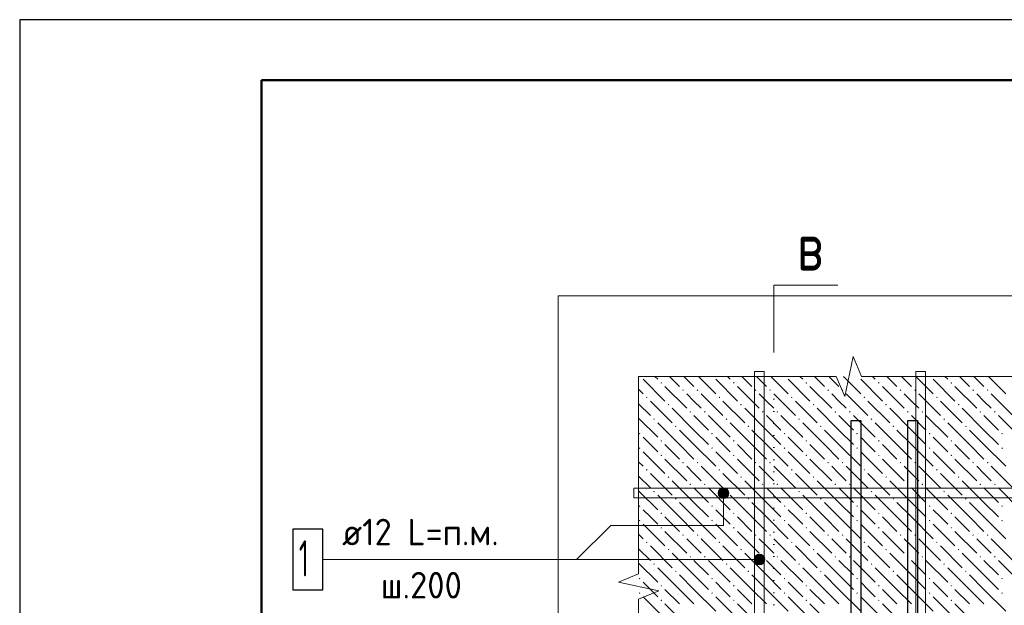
# Model space of a CAD drawing. Header units: millimetres. Extents: x 0 to 42000, y 0 to 29700.
# Tile 14 of 64: x 0 to 8148, y 24852 to 29700. Entities that reach past the tile are written whole.
import ezdxf

# ---------------------------------------------------------------- set-up
doc = ezdxf.new("R2010")
doc.units = ezdxf.units.MM
doc.linetypes.add('______9', pattern=[100, 0, -100])
for name, color, linetype, lineweight in [('Standard', 7, 'Continuous', 25), ('ЖБ Перекрытие верхний уровень', 7, 'Continuous', 18), ('Ребро вкладыша арматура S1', 7, 'Continuous', 25), ('Фоновоя арматура Х1', 7, 'Continuous', 25)]:
    doc.layers.add(name, color=color, linetype=linetype, lineweight=lineweight)
doc.styles.add('ISOCPEUR', font='txt')

msp = doc.modelspace()

# ---------------------------------------------------------------- hatches: boundary and pattern name
at = {"layer": 'Standard', "linetype": 'Continuous', "lineweight": 13, "transparency": 33554687}
for points in [[(5862.8, 25803.5), (5785.4, 25803.5), (5779.2, 25781)], [(5862.8, 25803.5), (5779.2, 25781), (5869.2, 25781)], [(5869.2, 25781), (5779.2, 25781), (5785.4, 25758.5)], [(5846.6, 25819.7), (5801.7, 25819.7), (5785.4, 25803.5)], [(5846.6, 25819.7), (5785.4, 25803.5), (5862.8, 25803.5)], [(5869.2, 25781), (5785.4, 25758.5), (5862.8, 25758.5)], [(5862.8, 25758.5), (5785.4, 25758.5), (5801.7, 25742.3)], [(5801.7, 25819.7), (5846.6, 25819.7), (5824.2, 25826)], [(5862.8, 25758.5), (5801.7, 25742.3), (5846.6, 25742.3)], [(5846.6, 25742.3), (5801.7, 25742.3), (5824.2, 25736)], [(6099.1, 25192.8), (6099.1, 25270.2), (6082.9, 25254)], [(6121.6, 25186.5), (6121.6, 25276.5), (6099.1, 25270.2)], [(6121.6, 25186.5), (6099.1, 25270.2), (6099.1, 25192.8)], [(6144.1, 25192.8), (6144.1, 25270.2), (6121.6, 25276.5)], [(6144.1, 25192.8), (6121.6, 25276.5), (6121.6, 25186.5)], [(6160.3, 25209), (6160.3, 25254), (6144.1, 25270.2)], [(6160.3, 25209), (6144.1, 25270.2), (6144.1, 25192.8)], [(6082.9, 25209), (6082.9, 25254), (6076.6, 25231.5)], [(6099.1, 25192.8), (6082.9, 25254), (6082.9, 25209)], [(6160.3, 25254), (6160.3, 25209), (6166.6, 25231.5)]]:
    msp.add_hatch(color=7, dxfattribs=at).paths.add_polyline_path(points)
at = {"layer": 'ЖБ Перекрытие верхний уровень', "linetype": 'Continuous', "lineweight": 18, "transparency": 33554687}
for points in [[(5302.8, 26693.5), (5309.3, 26700), (5315.8, 26693.5), (5309.3, 26687)], [(5902.8, 26693.5), (5909.3, 26700), (5915.8, 26693.5), (5909.3, 26687)], [(6502.8, 26693.5), (6509.3, 26700), (6515.8, 26693.5), (6509.3, 26687)], [(7102.8, 26693.5), (7109.3, 26700), (7115.8, 26693.5), (7109.3, 26687)], [(7702.8, 26693.5), (7709.3, 26700), (7715.8, 26693.5), (7709.3, 26687)], [(5182.8, 26573.5), (5189.3, 26580), (5195.8, 26573.5), (5189.3, 26567)], [(5482.8, 26633.5), (5489.3, 26640), (5495.8, 26633.5), (5489.3, 26627)], [(5602.8, 26633.5), (5609.3, 26640), (5615.8, 26633.5), (5609.3, 26627)], [(5782.8, 26573.5), (5789.3, 26580), (5795.8, 26573.5), (5789.3, 26567)], [(6082.8, 26633.5), (6089.3, 26640), (6095.8, 26633.5), (6089.3, 26627)], [(6202.8, 26633.5), (6209.3, 26640), (6215.8, 26633.5), (6209.3, 26627)], [(6382.8, 26573.5), (6389.3, 26580), (6395.8, 26573.5), (6389.3, 26567)], [(6682.8, 26633.5), (6689.3, 26640), (6695.8, 26633.5), (6689.3, 26627)], [(6802.8, 26633.5), (6809.3, 26640), (6815.8, 26633.5), (6809.3, 26627)], [(6982.8, 26573.5), (6989.3, 26580), (6995.8, 26573.5), (6989.3, 26567)], [(7282.8, 26633.5), (7289.3, 26640), (7295.8, 26633.5), (7289.3, 26627)], [(7402.8, 26633.5), (7409.3, 26640), (7415.8, 26633.5), (7409.3, 26627)], [(7582.8, 26573.5), (7589.3, 26580), (7595.8, 26573.5), (7589.3, 26567)], [(7882.8, 26633.5), (7889.3, 26640), (7895.8, 26633.5), (7889.3, 26627)], [(8002.8, 26633.5), (8009.3, 26640), (8015.8, 26633.5), (8009.3, 26627)], [(5362.8, 26513.5), (5369.3, 26520), (5375.8, 26513.5), (5369.3, 26507)], [(5962.8, 26513.5), (5969.3, 26520), (5975.8, 26513.5), (5969.3, 26507)], [(6562.8, 26513.5), (6569.3, 26520), (6575.8, 26513.5), (6569.3, 26507)], [(7162.8, 26513.5), (7169.3, 26520), (7175.8, 26513.5), (7169.3, 26507)], [(7762.8, 26513.5), (7769.3, 26520), (7775.8, 26513.5), (7769.3, 26507)], [(5242.8, 26393.5), (5249.3, 26400), (5255.8, 26393.5), (5249.3, 26387)], [(5542.8, 26453.5), (5549.3, 26460), (5555.8, 26453.5), (5549.3, 26447)], [(5662.8, 26453.5), (5669.3, 26460), (5675.8, 26453.5), (5669.3, 26447)], [(5842.8, 26393.5), (5849.3, 26400), (5855.8, 26393.5), (5849.3, 26387)], [(6142.8, 26453.5), (6149.3, 26460), (6155.8, 26453.5), (6149.3, 26447)], [(6262.8, 26453.5), (6269.3, 26460), (6275.8, 26453.5), (6269.3, 26447)], [(6442.8, 26393.5), (6449.3, 26400), (6455.8, 26393.5), (6449.3, 26387)], [(6742.8, 26453.5), (6749.3, 26460), (6755.8, 26453.5), (6749.3, 26447)], [(6862.8, 26453.5), (6869.3, 26460), (6875.8, 26453.5), (6869.3, 26447)], [(7042.8, 26393.5), (7049.3, 26400), (7055.8, 26393.5), (7049.3, 26387)], [(7342.8, 26453.5), (7349.3, 26460), (7355.8, 26453.5), (7349.3, 26447)], [(7462.8, 26453.5), (7469.3, 26460), (7475.8, 26453.5), (7469.3, 26447)], [(7642.8, 26393.5), (7649.3, 26400), (7655.8, 26393.5), (7649.3, 26387)], [(7942.8, 26453.5), (7949.3, 26460), (7955.8, 26453.5), (7949.3, 26447)], [(8062.8, 26453.5), (8069.3, 26460), (8075.8, 26453.5), (8069.3, 26447)], [(5422.8, 26333.5), (5429.3, 26340), (5435.8, 26333.5), (5429.3, 26327)], [(6022.8, 26333.5), (6029.3, 26340), (6035.8, 26333.5), (6029.3, 26327)], [(6622.8, 26333.5), (6629.3, 26340), (6635.8, 26333.5), (6629.3, 26327)], [(7222.8, 26333.5), (7229.3, 26340), (7235.8, 26333.5), (7229.3, 26327)], [(7822.8, 26333.5), (7829.3, 26340), (7835.8, 26333.5), (7829.3, 26327)], [(5122.8, 26273.5), (5129.3, 26280), (5135.8, 26273.5), (5129.3, 26267)], [(5722.8, 26273.5), (5729.3, 26280), (5735.8, 26273.5), (5729.3, 26267)], [(6322.8, 26273.5), (6329.3, 26280), (6335.8, 26273.5), (6329.3, 26267)], [(6922.8, 26273.5), (6929.3, 26280), (6935.8, 26273.5), (6929.3, 26267)], [(7522.8, 26273.5), (7529.3, 26280), (7535.8, 26273.5), (7529.3, 26267)], [(8122.8, 26273.5), (8129.3, 26280), (8135.8, 26273.5), (8129.3, 26267)], [(5122.8, 26153.5), (5129.3, 26160), (5135.8, 26153.5), (5129.3, 26147)], [(5302.8, 26213.5), (5309.3, 26220), (5315.8, 26213.5), (5309.3, 26207)], [(5722.8, 26153.5), (5729.3, 26160), (5735.8, 26153.5), (5729.3, 26147)], [(5902.8, 26213.5), (5909.3, 26220), (5915.8, 26213.5), (5909.3, 26207)], [(6322.8, 26153.5), (6329.3, 26160), (6335.8, 26153.5), (6329.3, 26147)], [(6502.8, 26213.5), (6509.3, 26220), (6515.8, 26213.5), (6509.3, 26207)], [(6922.8, 26153.5), (6929.3, 26160), (6935.8, 26153.5), (6929.3, 26147)], [(7102.8, 26213.5), (7109.3, 26220), (7115.8, 26213.5), (7109.3, 26207)], [(7522.8, 26153.5), (7529.3, 26160), (7535.8, 26153.5), (7529.3, 26147)], [(7702.8, 26213.5), (7709.3, 26220), (7715.8, 26213.5), (7709.3, 26207)], [(8122.8, 26153.5), (8129.3, 26160), (8135.8, 26153.5), (8129.3, 26147)], [(5302.8, 26093.5), (5309.3, 26100), (5315.8, 26093.5), (5309.3, 26087)], [(5902.8, 26093.5), (5909.3, 26100), (5915.8, 26093.5), (5909.3, 26087)], [(6502.8, 26093.5), (6509.3, 26100), (6515.8, 26093.5), (6509.3, 26087)], [(7102.8, 26093.5), (7109.3, 26100), (7115.8, 26093.5), (7109.3, 26087)], [(7702.8, 26093.5), (7709.3, 26100), (7715.8, 26093.5), (7709.3, 26087)], [(5482.8, 26033.5), (5489.3, 26040), (5495.8, 26033.5), (5489.3, 26027)], [(5602.8, 26033.5), (5609.3, 26040), (5615.8, 26033.5), (5609.3, 26027)], [(6082.8, 26033.5), (6089.3, 26040), (6095.8, 26033.5), (6089.3, 26027)], [(6202.8, 26033.5), (6209.3, 26040), (6215.8, 26033.5), (6209.3, 26027)], [(6682.8, 26033.5), (6689.3, 26040), (6695.8, 26033.5), (6689.3, 26027)], [(6802.8, 26033.5), (6809.3, 26040), (6815.8, 26033.5), (6809.3, 26027)], [(7282.8, 26033.5), (7289.3, 26040), (7295.8, 26033.5), (7289.3, 26027)], [(7402.8, 26033.5), (7409.3, 26040), (7415.8, 26033.5), (7409.3, 26027)], [(7882.8, 26033.5), (7889.3, 26040), (7895.8, 26033.5), (7889.3, 26027)], [(8002.8, 26033.5), (8009.3, 26040), (8015.8, 26033.5), (8009.3, 26027)], [(5182.8, 25973.5), (5189.3, 25980), (5195.8, 25973.5), (5189.3, 25967)], [(5362.8, 25913.5), (5369.3, 25920), (5375.8, 25913.5), (5369.3, 25907)], [(5782.8, 25973.5), (5789.3, 25980), (5795.8, 25973.5), (5789.3, 25967)], [(5962.8, 25913.5), (5969.3, 25920), (5975.8, 25913.5), (5969.3, 25907)], [(6382.8, 25973.5), (6389.3, 25980), (6395.8, 25973.5), (6389.3, 25967)], [(6562.8, 25913.5), (6569.3, 25920), (6575.8, 25913.5), (6569.3, 25907)], [(6982.8, 25973.5), (6989.3, 25980), (6995.8, 25973.5), (6989.3, 25967)], [(7162.8, 25913.5), (7169.3, 25920), (7175.8, 25913.5), (7169.3, 25907)], [(7582.8, 25973.5), (7589.3, 25980), (7595.8, 25973.5), (7589.3, 25967)], [(7762.8, 25913.5), (7769.3, 25920), (7775.8, 25913.5), (7769.3, 25907)], [(5542.8, 25853.5), (5549.3, 25860), (5555.8, 25853.5), (5549.3, 25847)], [(5662.8, 25853.5), (5669.3, 25860), (5675.8, 25853.5), (5669.3, 25847)], [(6142.8, 25853.5), (6149.3, 25860), (6155.8, 25853.5), (6149.3, 25847)], [(6262.8, 25853.5), (6269.3, 25860), (6275.8, 25853.5), (6269.3, 25847)], [(6742.8, 25853.5), (6749.3, 25860), (6755.8, 25853.5), (6749.3, 25847)], [(6862.8, 25853.5), (6869.3, 25860), (6875.8, 25853.5), (6869.3, 25847)], [(7342.8, 25853.5), (7349.3, 25860), (7355.8, 25853.5), (7349.3, 25847)], [(7462.8, 25853.5), (7469.3, 25860), (7475.8, 25853.5), (7469.3, 25847)], [(7942.8, 25853.5), (7949.3, 25860), (7955.8, 25853.5), (7949.3, 25847)], [(8062.8, 25853.5), (8069.3, 25860), (8075.8, 25853.5), (8069.3, 25847)], [(5242.8, 25793.5), (5249.3, 25800), (5255.8, 25793.5), (5249.3, 25787)], [(5842.8, 25793.5), (5849.3, 25800), (5855.8, 25793.5), (5849.3, 25787)], [(6442.8, 25793.5), (6449.3, 25800), (6455.8, 25793.5), (6449.3, 25787)], [(7042.8, 25793.5), (7049.3, 25800), (7055.8, 25793.5), (7049.3, 25787)], [(7642.8, 25793.5), (7649.3, 25800), (7655.8, 25793.5), (7649.3, 25787)], [(5122.8, 25673.5), (5129.3, 25680), (5135.8, 25673.5), (5129.3, 25667)], [(5422.8, 25733.5), (5429.3, 25740), (5435.8, 25733.5), (5429.3, 25727)], [(5722.8, 25673.5), (5729.3, 25680), (5735.8, 25673.5), (5729.3, 25667)], [(6022.8, 25733.5), (6029.3, 25740), (6035.8, 25733.5), (6029.3, 25727)], [(6322.8, 25673.5), (6329.3, 25680), (6335.8, 25673.5), (6329.3, 25667)], [(6622.8, 25733.5), (6629.3, 25740), (6635.8, 25733.5), (6629.3, 25727)], [(6922.8, 25673.5), (6929.3, 25680), (6935.8, 25673.5), (6929.3, 25667)], [(7222.8, 25733.5), (7229.3, 25740), (7235.8, 25733.5), (7229.3, 25727)], [(7522.8, 25673.5), (7529.3, 25680), (7535.8, 25673.5), (7529.3, 25667)], [(7822.8, 25733.5), (7829.3, 25740), (7835.8, 25733.5), (7829.3, 25727)], [(8122.8, 25673.5), (8129.3, 25680), (8135.8, 25673.5), (8129.3, 25667)], [(5302.8, 25613.5), (5309.3, 25620), (5315.8, 25613.5), (5309.3, 25607)], [(5902.8, 25613.5), (5909.3, 25620), (5915.8, 25613.5), (5909.3, 25607)], [(6502.8, 25613.5), (6509.3, 25620), (6515.8, 25613.5), (6509.3, 25607)], [(7102.8, 25613.5), (7109.3, 25620), (7115.8, 25613.5), (7109.3, 25607)], [(7702.8, 25613.5), (7709.3, 25620), (7715.8, 25613.5), (7709.3, 25607)], [(5122.8, 25553.5), (5129.3, 25560), (5135.8, 25553.5), (5129.3, 25547)], [(5722.8, 25553.5), (5729.3, 25560), (5735.8, 25553.5), (5729.3, 25547)], [(6322.8, 25553.5), (6329.3, 25560), (6335.8, 25553.5), (6329.3, 25547)], [(6922.8, 25553.5), (6929.3, 25560), (6935.8, 25553.5), (6929.3, 25547)], [(7522.8, 25553.5), (7529.3, 25560), (7535.8, 25553.5), (7529.3, 25547)], [(8122.8, 25553.5), (8129.3, 25560), (8135.8, 25553.5), (8129.3, 25547)], [(5302.8, 25493.5), (5309.3, 25500), (5315.8, 25493.5), (5309.3, 25487)], [(5482.8, 25433.5), (5489.3, 25440), (5495.8, 25433.5), (5489.3, 25427)], [(5602.8, 25433.5), (5609.3, 25440), (5615.8, 25433.5), (5609.3, 25427)], [(5902.8, 25493.5), (5909.3, 25500), (5915.8, 25493.5), (5909.3, 25487)], [(6082.8, 25433.5), (6089.3, 25440), (6095.8, 25433.5), (6089.3, 25427)], [(6202.8, 25433.5), (6209.3, 25440), (6215.8, 25433.5), (6209.3, 25427)], [(6502.8, 25493.5), (6509.3, 25500), (6515.8, 25493.5), (6509.3, 25487)], [(6682.8, 25433.5), (6689.3, 25440), (6695.8, 25433.5), (6689.3, 25427)], [(6802.8, 25433.5), (6809.3, 25440), (6815.8, 25433.5), (6809.3, 25427)], [(7102.8, 25493.5), (7109.3, 25500), (7115.8, 25493.5), (7109.3, 25487)], [(7282.8, 25433.5), (7289.3, 25440), (7295.8, 25433.5), (7289.3, 25427)], [(7402.8, 25433.5), (7409.3, 25440), (7415.8, 25433.5), (7409.3, 25427)], [(7702.8, 25493.5), (7709.3, 25500), (7715.8, 25493.5), (7709.3, 25487)], [(7882.8, 25433.5), (7889.3, 25440), (7895.8, 25433.5), (7889.3, 25427)], [(8002.8, 25433.5), (8009.3, 25440), (8015.8, 25433.5), (8009.3, 25427)], [(5182.8, 25373.5), (5189.3, 25380), (5195.8, 25373.5), (5189.3, 25367)], [(5782.8, 25373.5), (5789.3, 25380), (5795.8, 25373.5), (5789.3, 25367)], [(6382.8, 25373.5), (6389.3, 25380), (6395.8, 25373.5), (6389.3, 25367)], [(6982.8, 25373.5), (6989.3, 25380), (6995.8, 25373.5), (6989.3, 25367)], [(7582.8, 25373.5), (7589.3, 25380), (7595.8, 25373.5), (7589.3, 25367)], [(5362.8, 25313.5), (5369.3, 25320), (5375.8, 25313.5), (5369.3, 25307)], [(5542.8, 25253.5), (5549.3, 25260), (5555.8, 25253.5), (5549.3, 25247)], [(5662.8, 25253.5), (5669.3, 25260), (5675.8, 25253.5), (5669.3, 25247)], [(5962.8, 25313.5), (5969.3, 25320), (5975.8, 25313.5), (5969.3, 25307)], [(6142.8, 25253.5), (6149.3, 25260), (6155.8, 25253.5), (6149.3, 25247)], [(6262.8, 25253.5), (6269.3, 25260), (6275.8, 25253.5), (6269.3, 25247)], [(6562.8, 25313.5), (6569.3, 25320), (6575.8, 25313.5), (6569.3, 25307)], [(6742.8, 25253.5), (6749.3, 25260), (6755.8, 25253.5), (6749.3, 25247)], [(6862.8, 25253.5), (6869.3, 25260), (6875.8, 25253.5), (6869.3, 25247)], [(7162.8, 25313.5), (7169.3, 25320), (7175.8, 25313.5), (7169.3, 25307)], [(7342.8, 25253.5), (7349.3, 25260), (7355.8, 25253.5), (7349.3, 25247)], [(7462.8, 25253.5), (7469.3, 25260), (7475.8, 25253.5), (7469.3, 25247)], [(7762.8, 25313.5), (7769.3, 25320), (7775.8, 25313.5), (7769.3, 25307)], [(7942.8, 25253.5), (7949.3, 25260), (7955.8, 25253.5), (7949.3, 25247)], [(8062.8, 25253.5), (8069.3, 25260), (8075.8, 25253.5), (8069.3, 25247)], [(5242.8, 25193.5), (5249.3, 25200), (5255.8, 25193.5), (5249.3, 25187)], [(5842.8, 25193.5), (5849.3, 25200), (5855.8, 25193.5), (5849.3, 25187)], [(6442.8, 25193.5), (6449.3, 25200), (6455.8, 25193.5), (6449.3, 25187)], [(7042.8, 25193.5), (7049.3, 25200), (7055.8, 25193.5), (7049.3, 25187)], [(7642.8, 25193.5), (7649.3, 25200), (7655.8, 25193.5), (7649.3, 25187)], [(5422.8, 25133.5), (5429.3, 25140), (5435.8, 25133.5), (5429.3, 25127)], [(6022.8, 25133.5), (6029.3, 25140), (6035.8, 25133.5), (6029.3, 25127)], [(6622.8, 25133.5), (6629.3, 25140), (6635.8, 25133.5), (6629.3, 25127)], [(7222.8, 25133.5), (7229.3, 25140), (7235.8, 25133.5), (7229.3, 25127)], [(7822.8, 25133.5), (7829.3, 25140), (7835.8, 25133.5), (7829.3, 25127)], [(5122.8, 25073.5), (5129.3, 25080), (5135.8, 25073.5), (5129.3, 25067)], [(5302.8, 25013.5), (5309.3, 25020), (5315.8, 25013.5), (5309.3, 25007)], [(5722.8, 25073.5), (5729.3, 25080), (5735.8, 25073.5), (5729.3, 25067)], [(5902.8, 25013.5), (5909.3, 25020), (5915.8, 25013.5), (5909.3, 25007)], [(6322.8, 25073.5), (6329.3, 25080), (6335.8, 25073.5), (6329.3, 25067)], [(6502.8, 25013.5), (6509.3, 25020), (6515.8, 25013.5), (6509.3, 25007)], [(6922.8, 25073.5), (6929.3, 25080), (6935.8, 25073.5), (6929.3, 25067)], [(7102.8, 25013.5), (7109.3, 25020), (7115.8, 25013.5), (7109.3, 25007)], [(7522.8, 25073.5), (7529.3, 25080), (7535.8, 25073.5), (7529.3, 25067)], [(7702.8, 25013.5), (7709.3, 25020), (7715.8, 25013.5), (7709.3, 25007)], [(8122.8, 25073.5), (8129.3, 25080), (8135.8, 25073.5), (8129.3, 25067)], [(5122.8, 24953.5), (5129.3, 24960), (5135.8, 24953.5), (5129.3, 24947)], [(5722.8, 24953.5), (5729.3, 24960), (5735.8, 24953.5), (5729.3, 24947)], [(6322.8, 24953.5), (6329.3, 24960), (6335.8, 24953.5), (6329.3, 24947)], [(6922.8, 24953.5), (6929.3, 24960), (6935.8, 24953.5), (6929.3, 24947)], [(7522.8, 24953.5), (7529.3, 24960), (7535.8, 24953.5), (7529.3, 24947)], [(8122.8, 24953.5), (8129.3, 24960), (8135.8, 24953.5), (8129.3, 24947)], [(5302.8, 24893.5), (5309.3, 24900), (5315.8, 24893.5), (5309.3, 24887)], [(5902.8, 24893.5), (5909.3, 24900), (5915.8, 24893.5), (5909.3, 24887)], [(6502.8, 24893.5), (6509.3, 24900), (6515.8, 24893.5), (6509.3, 24887)], [(7102.8, 24893.5), (7109.3, 24900), (7115.8, 24893.5), (7109.3, 24887)], [(7702.8, 24893.5), (7709.3, 24900), (7715.8, 24893.5), (7709.3, 24887)]]:
    msp.add_hatch(color=7, dxfattribs=at).paths.add_polyline_path(points, flags=16)

# ---------------------------------------------------------------- linework, layer by layer
at = {"layer": 'Standard', "color": 7, "linetype": 'Continuous', "lineweight": 25, "transparency": 33554687}
msp.add_line((2000, 29200), (2000, 1058.3), dxfattribs=at)
at = {"layer": 'Standard', "color": 7, "linetype": 'Continuous', "lineweight": 13, "transparency": 33554687}
for p, q in [((6826.8, 26580), (6896.4, 26913.3)), ((6896.4, 26913.3), (6966, 26746.6)), ((5121.6, 26746.6), (5121.6, 26746.6)), ((5121.6, 25112.3), (5121.6, 26746.6)), ((5121.6, 26746.6), (6757.2, 26746.6)), ((6757.2, 26746.6), (6826.8, 26580)), ((6966, 26746.6), (8601.6, 26746.6)), ((5779.2, 25781), (5779.2, 25781)), ((5824.2, 25826), (5824.2, 25826)), ((5869.2, 25781), (5869.2, 25781)), ((5824.2, 25736), (5824.2, 25736)), ((6121.6, 25276.5), (6121.6, 25276.5)), ((6121.6, 25231.5), (2509.6, 25231.5)), ((6076.6, 25231.5), (6076.6, 25231.5)), ((6121.6, 25186.5), (6121.6, 25186.5)), ((6166.6, 25231.5), (6166.6, 25231.5)), ((4954.9, 25042.8), (5121.6, 25112.3)), ((5288.2, 24973.2), (4954.9, 25042.8)), ((5121.6, 24903.7), (5288.2, 24973.2)), ((5121.6, 23269.3), (5121.6, 24903.7))]:
    msp.add_line(p, q, dxfattribs=at)
at = {"layer": 'Standard', "color": 7, "linetype": '______9', "lineweight": 13, "transparency": 33554687}
msp.add_line((6240.3, 26558), (6240.3, 13152.5), dxfattribs=at)
at = {"layer": 'Standard', "color": 7, "linetype": 'Continuous', "lineweight": 25, "transparency": 33554687}
msp.add_lwpolyline([(0, 0), (42000, 0), (42000, 29700), (0, 29700), (0, 0)], close=True, dxfattribs=at)
at = {"layer": 'Standard', "color": 7, "linetype": 'Continuous', "lineweight": 50, "transparency": 33554687}
msp.add_lwpolyline([(2000, 29200), (41500, 29200), (41500, 500), (2000, 500), (2000, 29200)], close=True, dxfattribs=at)
at = {"layer": 'Standard', "color": 7, "linetype": 'Continuous', "lineweight": 13, "transparency": 33554687}
for points in [[(41500, 29200), (2000, 29200), (2000, 3000), (41500, 3000), (41500, 29200)], [(6240.3, 26944.7), (6240.3, 27502.8), (6771.3, 27502.8)], [(5824.2, 25781), (5824.2, 25514.3), (4890.8, 25514.3), (4608, 25231.5)]]:
    msp.add_lwpolyline(points, dxfattribs=at)
at = {"layer": 'Standard', "color": 254, "linetype": 'Continuous', "lineweight": 18, "true_color": 0xc4c4ff, "transparency": 33554687}
msp.add_lwpolyline([(4454.9, 10846.8), (23188.2, 10846.8), (23188.2, 27413.3), (4454.9, 27413.3), (4454.9, 10846.8)], dxfattribs=at)
at = {"layer": 'Standard', "color": 7, "linetype": 'Continuous', "lineweight": 13, "transparency": 33554687}
for centre in [(5824.2, 25781), (6121.6, 25231.5)]:
    msp.add_circle(centre, 45, dxfattribs=at)
at = {"layer": 'ЖБ Перекрытие верхний уровень', "color": 9, "linetype": 'Continuous', "lineweight": 18, "true_color": 0xc7c7c7, "transparency": 33554687}
for p, q in [((5279.3, 26723.5), (5256.2, 26746.6)), ((5376.2, 26746.6), (5459.3, 26663.5)), ((5496.2, 26746.6), (5579.3, 26663.5)), ((5616.2, 26746.6), (5759.3, 26603.5)), ((5879.3, 26723.5), (5856.2, 26746.6)), ((5976.2, 26746.6), (6059.3, 26663.5)), ((6096.2, 26746.6), (6179.3, 26663.5)), ((6216.2, 26746.6), (6359.3, 26603.5)), ((6479.3, 26723.5), (6456.2, 26746.6)), ((6576.2, 26746.6), (6659.3, 26663.5)), ((6696.2, 26746.6), (6779.3, 26663.5)), ((6816.2, 26746.6), (6959.3, 26603.5)), ((7079.3, 26723.5), (7056.2, 26746.6)), ((7176.2, 26746.6), (7259.3, 26663.5)), ((7296.2, 26746.6), (7379.3, 26663.5)), ((7416.2, 26746.6), (7559.3, 26603.5)), ((7679.3, 26723.5), (7656.2, 26746.6)), ((7776.2, 26746.6), (7859.3, 26663.5)), ((7896.2, 26746.6), (7979.3, 26663.5)), ((8016.2, 26746.6), (8159.3, 26603.5)), ((5159.3, 26723.5), (5339.3, 26543.5)), ((5339.3, 26663.5), (5519.3, 26483.5)), ((5759.3, 26723.5), (5939.3, 26543.5)), ((5939.3, 26663.5), (6119.3, 26483.5)), ((6359.3, 26723.5), (6539.3, 26543.5)), ((6539.3, 26663.5), (6719.3, 26483.5)), ((6959.3, 26723.5), (7139.3, 26543.5)), ((7139.3, 26663.5), (7319.3, 26483.5)), ((7559.3, 26723.5), (7739.3, 26543.5)), ((7739.3, 26663.5), (7919.3, 26483.5)), ((5121.6, 26641.2), (5159.3, 26603.5)), ((5579.3, 26543.5), (5519.3, 26603.5)), ((5639.3, 26603.5), (5819.3, 26423.5)), ((6179.3, 26543.5), (6119.3, 26603.5)), ((6239.3, 26603.5), (6419.3, 26423.5)), ((6779.3, 26543.5), (6719.3, 26603.5)), ((6839.3, 26603.5), (7019.3, 26423.5)), ((7379.3, 26543.5), (7319.3, 26603.5)), ((7439.3, 26603.5), (7619.3, 26423.5)), ((7979.3, 26543.5), (7919.3, 26603.5)), ((8039.3, 26603.5), (8219.3, 26423.5)), ((5121.6, 26521.2), (5219.3, 26423.5)), ((5219.3, 26543.5), (5399.3, 26363.5)), ((5579.3, 26303.5), (5399.3, 26483.5)), ((5639.3, 26483.5), (5579.3, 26543.5)), ((5819.3, 26543.5), (5999.3, 26363.5)), ((6179.3, 26303.5), (5999.3, 26483.5)), ((6239.3, 26483.5), (6179.3, 26543.5)), ((6419.3, 26543.5), (6599.3, 26363.5)), ((6779.3, 26303.5), (6599.3, 26483.5)), ((6839.3, 26483.5), (6779.3, 26543.5)), ((7019.3, 26543.5), (7199.3, 26363.5)), ((7379.3, 26303.5), (7199.3, 26483.5)), ((7439.3, 26483.5), (7379.3, 26543.5)), ((7619.3, 26543.5), (7799.3, 26363.5)), ((7979.3, 26303.5), (7799.3, 26483.5)), ((8039.3, 26483.5), (7979.3, 26543.5)), ((5121.6, 26401.2), (5279.3, 26243.5)), ((5579.3, 26423.5), (5699.3, 26303.5)), ((5699.3, 26423.5), (5879.3, 26243.5)), ((6179.3, 26423.5), (6299.3, 26303.5)), ((6299.3, 26423.5), (6479.3, 26243.5)), ((6779.3, 26423.5), (6899.3, 26303.5)), ((6899.3, 26423.5), (7079.3, 26243.5)), ((7379.3, 26423.5), (7499.3, 26303.5)), ((7499.3, 26423.5), (7679.3, 26243.5)), ((7979.3, 26423.5), (8099.3, 26303.5)), ((8099.3, 26423.5), (8279.3, 26243.5)), ((5459.3, 26183.5), (5279.3, 26363.5)), ((6059.3, 26183.5), (5879.3, 26363.5)), ((6659.3, 26183.5), (6479.3, 26363.5)), ((7259.3, 26183.5), (7079.3, 26363.5)), ((7859.3, 26183.5), (7679.3, 26363.5)), ((5219.3, 26183.5), (5159.3, 26243.5)), ((5459.3, 26303.5), (5579.3, 26183.5)), ((5579.3, 26303.5), (5699.3, 26183.5)), ((5819.3, 26183.5), (5759.3, 26243.5)), ((6059.3, 26303.5), (6179.3, 26183.5)), ((6179.3, 26303.5), (6299.3, 26183.5)), ((6419.3, 26183.5), (6359.3, 26243.5)), ((6659.3, 26303.5), (6779.3, 26183.5)), ((6779.3, 26303.5), (6899.3, 26183.5)), ((7019.3, 26183.5), (6959.3, 26243.5)), ((7259.3, 26303.5), (7379.3, 26183.5)), ((7379.3, 26303.5), (7499.3, 26183.5)), ((7619.3, 26183.5), (7559.3, 26243.5)), ((7859.3, 26303.5), (7979.3, 26183.5)), ((7979.3, 26303.5), (8099.3, 26183.5)), ((5279.3, 26123.5), (5219.3, 26183.5)), ((5339.3, 26183.5), (5459.3, 26063.5)), ((5459.3, 26183.5), (5579.3, 26063.5)), ((5579.3, 26183.5), (5759.3, 26003.5)), ((5879.3, 26123.5), (5819.3, 26183.5)), ((5939.3, 26183.5), (6059.3, 26063.5)), ((6059.3, 26183.5), (6179.3, 26063.5)), ((6179.3, 26183.5), (6359.3, 26003.5)), ((6479.3, 26123.5), (6419.3, 26183.5)), ((6539.3, 26183.5), (6659.3, 26063.5)), ((6659.3, 26183.5), (6779.3, 26063.5)), ((6779.3, 26183.5), (6959.3, 26003.5)), ((7079.3, 26123.5), (7019.3, 26183.5)), ((7139.3, 26183.5), (7259.3, 26063.5)), ((7259.3, 26183.5), (7379.3, 26063.5)), ((7379.3, 26183.5), (7559.3, 26003.5)), ((7679.3, 26123.5), (7619.3, 26183.5)), ((7739.3, 26183.5), (7859.3, 26063.5)), ((7859.3, 26183.5), (7979.3, 26063.5)), ((7979.3, 26183.5), (8159.3, 26003.5)), ((5159.3, 26123.5), (5339.3, 25943.5)), ((5759.3, 26123.5), (5939.3, 25943.5)), ((6359.3, 26123.5), (6539.3, 25943.5)), ((6959.3, 26123.5), (7139.3, 25943.5)), ((7559.3, 26123.5), (7739.3, 25943.5)), ((5121.6, 26041.2), (5159.3, 26003.5)), ((5339.3, 26063.5), (5519.3, 25883.5)), ((5579.3, 25943.5), (5519.3, 26003.5)), ((5639.3, 26003.5), (5819.3, 25823.5)), ((5939.3, 26063.5), (6119.3, 25883.5)), ((6179.3, 25943.5), (6119.3, 26003.5)), ((6239.3, 26003.5), (6419.3, 25823.5)), ((6539.3, 26063.5), (6719.3, 25883.5)), ((6779.3, 25943.5), (6719.3, 26003.5)), ((6839.3, 26003.5), (7019.3, 25823.5)), ((7139.3, 26063.5), (7319.3, 25883.5)), ((7379.3, 25943.5), (7319.3, 26003.5)), ((7439.3, 26003.5), (7619.3, 25823.5)), ((7739.3, 26063.5), (7919.3, 25883.5)), ((7979.3, 25943.5), (7919.3, 26003.5)), ((8039.3, 26003.5), (8219.3, 25823.5)), ((5121.6, 25921.2), (5219.3, 25823.5)), ((5219.3, 25943.5), (5399.3, 25763.5)), ((5639.3, 25883.5), (5579.3, 25943.5)), ((5819.3, 25943.5), (5999.3, 25763.5)), ((6239.3, 25883.5), (6179.3, 25943.5)), ((6419.3, 25943.5), (6599.3, 25763.5)), ((6839.3, 25883.5), (6779.3, 25943.5)), ((7019.3, 25943.5), (7199.3, 25763.5)), ((7439.3, 25883.5), (7379.3, 25943.5)), ((7619.3, 25943.5), (7799.3, 25763.5)), ((8039.3, 25883.5), (7979.3, 25943.5)), ((5579.3, 25703.5), (5399.3, 25883.5)), ((6179.3, 25703.5), (5999.3, 25883.5)), ((6779.3, 25703.5), (6599.3, 25883.5)), ((7379.3, 25703.5), (7199.3, 25883.5)), ((7979.3, 25703.5), (7799.3, 25883.5)), ((5121.6, 25801.2), (5279.3, 25643.5)), ((5459.3, 25583.5), (5279.3, 25763.5)), ((5579.3, 25823.5), (5699.3, 25703.5)), ((5699.3, 25823.5), (5879.3, 25643.5)), ((6059.3, 25583.5), (5879.3, 25763.5)), ((6179.3, 25823.5), (6299.3, 25703.5)), ((6299.3, 25823.5), (6479.3, 25643.5)), ((6659.3, 25583.5), (6479.3, 25763.5)), ((6779.3, 25823.5), (6899.3, 25703.5)), ((6899.3, 25823.5), (7079.3, 25643.5)), ((7259.3, 25583.5), (7079.3, 25763.5)), ((7379.3, 25823.5), (7499.3, 25703.5)), ((7499.3, 25823.5), (7679.3, 25643.5)), ((7859.3, 25583.5), (7679.3, 25763.5)), ((7979.3, 25823.5), (8099.3, 25703.5)), ((8099.3, 25823.5), (8279.3, 25643.5)), ((5459.3, 25703.5), (5579.3, 25583.5)), ((5579.3, 25703.5), (5699.3, 25583.5)), ((6059.3, 25703.5), (6179.3, 25583.5)), ((6179.3, 25703.5), (6299.3, 25583.5)), ((6659.3, 25703.5), (6779.3, 25583.5)), ((6779.3, 25703.5), (6899.3, 25583.5)), ((7259.3, 25703.5), (7379.3, 25583.5)), ((7379.3, 25703.5), (7499.3, 25583.5)), ((7859.3, 25703.5), (7979.3, 25583.5)), ((7979.3, 25703.5), (8099.3, 25583.5)), ((5219.3, 25583.5), (5159.3, 25643.5)), ((5279.3, 25523.5), (5219.3, 25583.5)), ((5339.3, 25583.5), (5459.3, 25463.5)), ((5459.3, 25583.5), (5579.3, 25463.5)), ((5579.3, 25583.5), (5759.3, 25403.5)), ((5819.3, 25583.5), (5759.3, 25643.5)), ((5879.3, 25523.5), (5819.3, 25583.5)), ((5939.3, 25583.5), (6059.3, 25463.5)), ((6059.3, 25583.5), (6179.3, 25463.5)), ((6179.3, 25583.5), (6359.3, 25403.5)), ((6419.3, 25583.5), (6359.3, 25643.5)), ((6479.3, 25523.5), (6419.3, 25583.5)), ((6539.3, 25583.5), (6659.3, 25463.5)), ((6659.3, 25583.5), (6779.3, 25463.5)), ((6779.3, 25583.5), (6959.3, 25403.5)), ((7019.3, 25583.5), (6959.3, 25643.5)), ((7079.3, 25523.5), (7019.3, 25583.5)), ((7139.3, 25583.5), (7259.3, 25463.5)), ((7259.3, 25583.5), (7379.3, 25463.5)), ((7379.3, 25583.5), (7559.3, 25403.5)), ((7619.3, 25583.5), (7559.3, 25643.5)), ((7679.3, 25523.5), (7619.3, 25583.5)), ((7739.3, 25583.5), (7859.3, 25463.5)), ((7859.3, 25583.5), (7979.3, 25463.5)), ((7979.3, 25583.5), (8159.3, 25403.5)), ((5159.3, 25523.5), (5339.3, 25343.5)), ((5759.3, 25523.5), (5939.3, 25343.5)), ((6359.3, 25523.5), (6539.3, 25343.5)), ((6959.3, 25523.5), (7139.3, 25343.5)), ((7559.3, 25523.5), (7739.3, 25343.5)), ((5121.6, 25441.2), (5159.3, 25403.5)), ((5339.3, 25463.5), (5519.3, 25283.5)), ((5939.3, 25463.5), (6119.3, 25283.5)), ((6539.3, 25463.5), (6719.3, 25283.5)), ((7139.3, 25463.5), (7319.3, 25283.5)), ((7739.3, 25463.5), (7919.3, 25283.5)), ((5219.3, 25343.5), (5399.3, 25163.5)), ((5579.3, 25343.5), (5519.3, 25403.5)), ((5639.3, 25283.5), (5579.3, 25343.5)), ((5639.3, 25403.5), (5819.3, 25223.5)), ((5819.3, 25343.5), (5999.3, 25163.5)), ((6179.3, 25343.5), (6119.3, 25403.5)), ((6239.3, 25283.5), (6179.3, 25343.5)), ((6239.3, 25403.5), (6419.3, 25223.5)), ((6419.3, 25343.5), (6599.3, 25163.5)), ((6779.3, 25343.5), (6719.3, 25403.5)), ((6839.3, 25283.5), (6779.3, 25343.5)), ((6839.3, 25403.5), (7019.3, 25223.5)), ((7019.3, 25343.5), (7199.3, 25163.5)), ((7379.3, 25343.5), (7319.3, 25403.5)), ((7439.3, 25283.5), (7379.3, 25343.5)), ((7439.3, 25403.5), (7619.3, 25223.5)), ((7619.3, 25343.5), (7799.3, 25163.5)), ((7979.3, 25343.5), (7919.3, 25403.5)), ((8039.3, 25283.5), (7979.3, 25343.5)), ((8039.3, 25403.5), (8219.3, 25223.5)), ((5121.6, 25321.2), (5219.3, 25223.5)), ((5579.3, 25103.5), (5399.3, 25283.5)), ((6179.3, 25103.5), (5999.3, 25283.5)), ((6779.3, 25103.5), (6599.3, 25283.5)), ((7379.3, 25103.5), (7199.3, 25283.5)), ((7979.3, 25103.5), (7799.3, 25283.5)), ((5121.6, 25201.2), (5279.3, 25043.5)), ((5579.3, 25223.5), (5699.3, 25103.5)), ((5699.3, 25223.5), (5879.3, 25043.5)), ((6179.3, 25223.5), (6299.3, 25103.5)), ((6299.3, 25223.5), (6479.3, 25043.5)), ((6779.3, 25223.5), (6899.3, 25103.5)), ((6899.3, 25223.5), (7079.3, 25043.5)), ((7379.3, 25223.5), (7499.3, 25103.5)), ((7499.3, 25223.5), (7679.3, 25043.5)), ((7979.3, 25223.5), (8099.3, 25103.5)), ((8099.3, 25223.5), (8279.3, 25043.5)), ((5459.3, 24983.5), (5279.3, 25163.5)), ((5459.3, 25103.5), (5579.3, 24983.5)), ((5579.3, 25103.5), (5699.3, 24983.5)), ((6059.3, 24983.5), (5879.3, 25163.5)), ((6059.3, 25103.5), (6179.3, 24983.5)), ((6179.3, 25103.5), (6299.3, 24983.5)), ((6659.3, 24983.5), (6479.3, 25163.5)), ((6659.3, 25103.5), (6779.3, 24983.5)), ((6779.3, 25103.5), (6899.3, 24983.5)), ((7259.3, 24983.5), (7079.3, 25163.5)), ((7259.3, 25103.5), (7379.3, 24983.5)), ((7379.3, 25103.5), (7499.3, 24983.5)), ((7859.3, 24983.5), (7679.3, 25163.5)), ((7859.3, 25103.5), (7979.3, 24983.5)), ((7979.3, 25103.5), (8099.3, 24983.5)), ((5219.3, 24983.5), (5159.3, 25043.5)), ((5819.3, 24983.5), (5759.3, 25043.5)), ((6419.3, 24983.5), (6359.3, 25043.5)), ((7019.3, 24983.5), (6959.3, 25043.5)), ((7619.3, 24983.5), (7559.3, 25043.5)), ((5279.3, 24923.5), (5219.3, 24983.5)), ((5339.3, 24983.5), (5459.3, 24863.5)), ((5459.3, 24983.5), (5579.3, 24863.5)), ((5579.3, 24983.5), (5759.3, 24803.5)), ((5879.3, 24923.5), (5819.3, 24983.5)), ((5939.3, 24983.5), (6059.3, 24863.5)), ((6059.3, 24983.5), (6179.3, 24863.5)), ((6179.3, 24983.5), (6359.3, 24803.5)), ((6479.3, 24923.5), (6419.3, 24983.5)), ((6539.3, 24983.5), (6659.3, 24863.5)), ((6659.3, 24983.5), (6779.3, 24863.5)), ((6779.3, 24983.5), (6959.3, 24803.5)), ((7079.3, 24923.5), (7019.3, 24983.5)), ((7139.3, 24983.5), (7259.3, 24863.5)), ((7259.3, 24983.5), (7379.3, 24863.5)), ((7379.3, 24983.5), (7559.3, 24803.5)), ((7679.3, 24923.5), (7619.3, 24983.5)), ((7739.3, 24983.5), (7859.3, 24863.5)), ((7859.3, 24983.5), (7979.3, 24863.5)), ((7979.3, 24983.5), (8159.3, 24803.5)), ((5159.3, 24923.5), (5339.3, 24743.5)), ((5339.3, 24863.5), (5519.3, 24683.5)), ((5759.3, 24923.5), (5939.3, 24743.5)), ((5939.3, 24863.5), (6119.3, 24683.5)), ((6359.3, 24923.5), (6539.3, 24743.5)), ((6539.3, 24863.5), (6719.3, 24683.5)), ((6959.3, 24923.5), (7139.3, 24743.5)), ((7139.3, 24863.5), (7319.3, 24683.5)), ((7559.3, 24923.5), (7739.3, 24743.5)), ((7739.3, 24863.5), (7919.3, 24683.5))]:
    msp.add_line(p, q, dxfattribs=at)
at = {"layer": 'Ребро вкладыша арматура S1', "color": 7, "linetype": 'Continuous', "lineweight": 25, "transparency": 33554687}
for points in [[(6881.6, 13381), (6881.6, 26381), (6961.6, 26381), (6961.6, 13381), (6881.6, 13381)], [(6881.6, 13381), (6881.6, 26381), (6961.6, 26381), (6961.6, 13381), (6881.6, 13381)], [(7348.2, 13381), (7348.2, 26381), (7428.2, 26381), (7428.2, 13381), (7348.2, 13381)], [(7348.2, 13381), (7348.2, 26381), (7428.2, 26381), (7428.2, 13381), (7348.2, 13381)]]:
    msp.add_lwpolyline(points, dxfattribs=at)
at = {"layer": 'Фоновоя арматура Х1', "color": 251, "linetype": 'Continuous', "lineweight": 18, "true_color": 0x656565, "transparency": 33554687}
for points in [[(6161.6, 26786.6), (6161.6, 19881), (6081.6, 19881), (6081.6, 26786.6), (6161.6, 26786.6)], [(6161.6, 26786.6), (6161.6, 19881), (6081.6, 19881), (6081.6, 26786.6), (6161.6, 26786.6)], [(7494.9, 26786.6), (7494.9, 19881), (7414.9, 19881), (7414.9, 26786.6), (7494.9, 26786.6)], [(7494.9, 26786.6), (7494.9, 19881), (7414.9, 19881), (7414.9, 26786.6), (7494.9, 26786.6)], [(22561.6, 25741), (5081.6, 25741), (5081.6, 25821), (22561.6, 25821), (22561.6, 25741)], [(22561.6, 25741), (5081.6, 25741), (5081.6, 25821), (22561.6, 25821), (22561.6, 25741)]]:
    msp.add_lwpolyline(points, dxfattribs=at)
at = {"layer": 'Фоновоя арматура Х1', "color": 7, "linetype": 'Continuous', "lineweight": 25, "transparency": 33554687}
msp.add_lwpolyline([(2259.6, 24981.5), (2509.6, 24981.5), (2509.6, 25481.5), (2259.6, 25481.5), (2259.6, 24981.5)], dxfattribs=at)

# ---------------------------------------------------------------- texts
at = {"layer": 'Standard', "color": 7, "linetype": 'Continuous', "lineweight": 35, "transparency": 33554687, "insert": (6431.3, 27623.4), "char_height": 400, "width": 435.202, "attachment_point": 7, "style": 'ISOCPEUR'}
msp.add_mtext('\\W0.78;в', dxfattribs=at)
at = {"layer": 'Фоновоя арматура Х1', "color": 7, "linetype": 'Continuous', "lineweight": 13, "transparency": 33554687, "attachment_point": 7, "style": 'ISOCPEUR'}
for s, insert, char_height, width in [('\\W0.94;ø12 L=п.м. ', (2668.3, 25348.8), 220, 1599.154), ('\\W0.56;1', (2309.6, 25091.5), 300, 233.333), ('\\W0.95;ш.200 ', (2987.3, 24908.8), 220, 962.122)]:
    msp.add_mtext(s, dxfattribs=dict(at, insert=insert, char_height=char_height, width=width))

doc.saveas('drawing.dxf')
